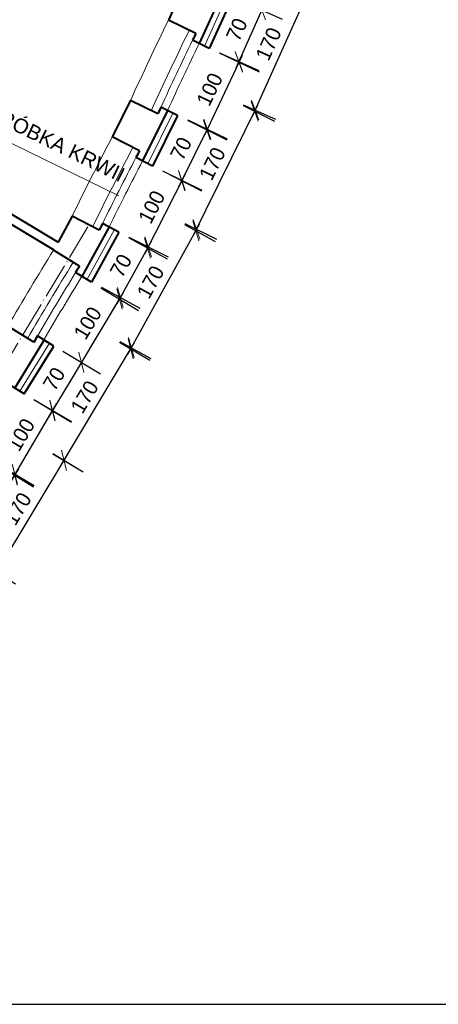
# Model space of a CAD drawing. Header units: millimetres. Extents: x -32003 to -19505, y 17931 to 29358.
# Tile 57 of 92: x -22253 to -21688, y 17931 to 19260. Entities that reach past the tile are written whole.
import ezdxf

# ---------------------------------------------------------------- set-up
doc = ezdxf.new("R2010")
doc.units = ezdxf.units.MM
doc.header["$PDMODE"] = 3
doc.linetypes.add('ACAD_ISO03W100', pattern=[30, 12, -18])
doc.linetypes.add('ACAD_ISO04W100', pattern=[30.5, 24, -3, 0.5, -3])
for name, color, linetype, lineweight in [('_wymiary', 1, 'Continuous', 9), ('opisy drzwi', 40, 'Continuous', 13), ('opisy pom', 3, 'Continuous', 18), ('symetria', 7, 'ACAD_ISO03W100', 5), ('SZRAF', 51, 'Continuous', 9), ('ściana', 4, 'Continuous', 40)]:
    doc.layers.add(name, color=color, linetype=linetype, lineweight=lineweight)
doc.styles.add('SYSTEM', font='TXT')
doc.linetypes.add('BATTING', pattern='A,0.0001,-0.1,[134,ltypeshp.shx,S=0.1,R=0,X=-0.1,Y=0],-0.2,[134,ltypeshp.shx,S=0.1,R=180,X=0.1,Y=0],-0.1', length=0.4001)
doc.dimstyles.new('Jacek2', dxfattribs={"dimscale": 2, "dimtxt": 10, "dimasz": 10, "dimexe": 15, "dimexo": 15, "dimgap": 5, "dimtad": 1, "dimdec": 0, "dimrnd": 0.5, "dimzin": 0, "dimdsep": 46, "dimtxsty": 'Standard', "dimblk": 'OBLIQUE', "dimcen": 0, "dimdle": 5, "dimadec": 1, "dimazin": 0, "dimtfac": 1, "dimtdec": 0, "dimtofl": 0, "dimtmove": 0, "dimatfit": 3, "dimfxl": 0, "dimtolj": 1, "dimtzin": 0, "dimarcsym": 0})

# ---------------------------------------------------------------- blocks, each defined once
blk = doc.blocks.new('_OBLIQUE')
at = {"color": 0, "linetype": 'ByBlock'}
blk.add_line((-0.5, -0.5), (0.5, 0.5), dxfattribs=at)
blk = doc.blocks.new('*D1102')
at = {"layer": '_wymiary', "color": 0, "lineweight": -2}
for p, q in [((-21921.6, 19282.2), (-21961.1, 19194.7)), ((-21951.7, 19284.8), (-21898.4, 19260.7)), ((-21983, 19215.5), (-21929.7, 19191.4))]:
    blk.add_line(p, q, dxfattribs=at)
at = {"layer": 'Defpoints', "color": 0}
for p in [(-21979, 19297.2), (-22010.3, 19227.9), (-21957, 19203.8)]:
    blk.add_point(p, dxfattribs=at)
at = {"layer": '_wymiary', "color": 0, "lineweight": -2, "xscale": 20, "yscale": 20, "zscale": 20}
for p, rotation in [((-21925.7, 19273.1), 65.66961671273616), ((-21957, 19203.8), 245.6696167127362)]:
    blk.add_blockref('_OBLIQUE', p, dxfattribs=dict(at, rotation=rotation))
at = {"layer": '_wymiary', "color": 0, "insert": (-21959.6, 19246.7), "char_height": 20, "attachment_point": 5, "rotation": 65.6696}
blk.add_mtext('\\A1;70', dxfattribs=at)
blk = doc.blocks.new('*D1103')
at = {"layer": '_wymiary', "color": 0, "lineweight": -2}
for p, q in [((-21952.5, 19211.6), (-22003.8, 19103.1)), ((-21983.2, 19215.1), (-21929.6, 19189.7)), ((-22025.9, 19124.7), (-21972.4, 19099.4))]:
    blk.add_line(p, q, dxfattribs=at)
at = {"layer": 'Defpoints', "color": 0}
for p in [(-22010.3, 19227.9), (-22053.1, 19137.5), (-21999.5, 19112.2)]:
    blk.add_point(p, dxfattribs=at)
at = {"layer": '_wymiary', "color": 0, "lineweight": -2, "xscale": 20, "yscale": 20, "zscale": 20}
for p, rotation in [((-21956.8, 19202.6), 64.68571155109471), ((-21999.5, 19112.2), 244.6857115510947)]:
    blk.add_blockref('_OBLIQUE', p, dxfattribs=dict(at, rotation=rotation))
at = {"layer": '_wymiary', "color": 0, "insert": (-21996.2, 19165.9), "char_height": 20, "attachment_point": 5, "rotation": 64.6857}
blk.add_mtext('\\A1;100', dxfattribs=at)
blk = doc.blocks.new('*D1104')
at = {"layer": '_wymiary', "color": 0, "lineweight": -2}
for p, q in [((-21995.6, 19120.2), (-22038.2, 19034.1)), ((-22026.2, 19124.2), (-21973.1, 19097.9)), ((-22059.9, 19056.1), (-22006.9, 19029.8))]:
    blk.add_line(p, q, dxfattribs=at)
at = {"layer": 'Defpoints', "color": 0}
for p in [(-22053.1, 19137.5), (-22086.8, 19069.4), (-22033.7, 19043.1)]:
    blk.add_point(p, dxfattribs=at)
at = {"layer": '_wymiary', "color": 0, "lineweight": -2, "xscale": 20, "yscale": 20, "zscale": 20}
for p, rotation in [((-22000, 19111.2), 63.650339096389), ((-22033.7, 19043.1), 243.650339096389)]:
    blk.add_blockref('_OBLIQUE', p, dxfattribs=dict(at, rotation=rotation))
at = {"layer": '_wymiary', "color": 0, "insert": (-22034.8, 19086), "char_height": 20, "attachment_point": 5, "rotation": 63.6503}
blk.add_mtext('\\A1;70', dxfattribs=at)
blk = doc.blocks.new('*D1105')
at = {"layer": '_wymiary', "color": 0, "lineweight": -2}
for p, q in [((-22029.5, 19051.5), (-22083.7, 18944.5)), ((-22060, 19055.8), (-22007.2, 19029.1)), ((-22105.2, 18966.6), (-22052.4, 18939.9))]:
    blk.add_line(p, q, dxfattribs=at)
at = {"layer": 'Defpoints', "color": 0}
for p in [(-22086.8, 19069.4), (-22132, 18980.2), (-22079.2, 18953.4)]:
    blk.add_point(p, dxfattribs=at)
at = {"layer": '_wymiary', "color": 0, "lineweight": -2, "xscale": 20, "yscale": 20, "zscale": 20}
for p, rotation in [((-22034, 19042.6), 63.12477138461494), ((-22079.2, 18953.4), 243.124771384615)]:
    blk.add_blockref('_OBLIQUE', p, dxfattribs=dict(at, rotation=rotation))
at = {"layer": '_wymiary', "color": 0, "insert": (-22074.4, 19007.1), "char_height": 20, "attachment_point": 5, "rotation": 63.1248}
blk.add_mtext('\\A1;100', dxfattribs=at)
blk = doc.blocks.new('*D1106')
at = {"layer": '_wymiary', "color": 0, "lineweight": -2}
for p, q in [((-22075.3, 18960.5), (-22121.6, 18876.3)), ((-22105.7, 18965.8), (-22053.8, 18937.3)), ((-22142.3, 18899.1), (-22090.5, 18870.6))]:
    blk.add_line(p, q, dxfattribs=at)
at = {"layer": 'Defpoints', "color": 0}
for p in [(-22132, 18980.2), (-22168.6, 18913.5), (-22116.8, 18885)]:
    blk.add_point(p, dxfattribs=at)
at = {"layer": '_wymiary', "color": 0, "lineweight": -2, "xscale": 20, "yscale": 20, "zscale": 20}
for p, rotation in [((-22080.1, 18951.7), 61.21060228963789), ((-22116.8, 18885), 241.2106022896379)]:
    blk.add_blockref('_OBLIQUE', p, dxfattribs=dict(at, rotation=rotation))
at = {"layer": '_wymiary', "color": 0, "insert": (-22116, 18928), "char_height": 20, "attachment_point": 5, "rotation": 61.2106}
blk.add_mtext('\\A1;70', dxfattribs=at)
blk = doc.blocks.new('*D1107')
at = {"layer": '_wymiary', "color": 0, "lineweight": -2}
for p, q in [((-22112.8, 18891.7), (-22174.6, 18788.8)), ((-22142.9, 18898.1), (-22092.2, 18867.6)), ((-22194.4, 18812.4), (-22143.7, 18781.9))]:
    blk.add_line(p, q, dxfattribs=at)
at = {"layer": 'Defpoints', "color": 0}
for p in [(-22168.6, 18913.5), (-22220.1, 18827.8), (-22169.4, 18797.4)]:
    blk.add_point(p, dxfattribs=at)
at = {"layer": '_wymiary', "color": 0, "lineweight": -2, "xscale": 20, "yscale": 20, "zscale": 20}
for p, rotation in [((-22117.9, 18883.1), 59.00000000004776), ((-22169.4, 18797.4), 239.0000000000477)]:
    blk.add_blockref('_OBLIQUE', p, dxfattribs=dict(at, rotation=rotation))
at = {"layer": '_wymiary', "color": 0, "insert": (-22160.8, 18850.5), "char_height": 20, "attachment_point": 5, "rotation": 59}
blk.add_mtext('\\A1;100', dxfattribs=at)
blk = doc.blocks.new('*D1108')
at = {"layer": '_wymiary', "color": 0, "lineweight": -2}
for p, q in [((-22194.4, 18812.4), (-22143.7, 18781.9)), ((-22164.3, 18806), (-22213.7, 18723.6)), ((-22233.6, 18747.2), (-22182.9, 18716.8))]:
    blk.add_line(p, q, dxfattribs=at)
at = {"layer": 'Defpoints', "color": 0}
for p in [(-22220.1, 18827.8), (-22259.3, 18762.7), (-22208.6, 18732.2)]:
    blk.add_point(p, dxfattribs=at)
at = {"layer": '_wymiary', "color": 0, "lineweight": -2, "xscale": 20, "yscale": 20, "zscale": 20}
for p, rotation in [((-22169.4, 18797.4), 58.99999999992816), ((-22208.6, 18732.2), 238.9999999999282)]:
    blk.add_blockref('_OBLIQUE', p, dxfattribs=dict(at, rotation=rotation))
at = {"layer": '_wymiary', "color": 0, "insert": (-22206.2, 18775.1), "char_height": 20, "attachment_point": 5, "rotation": 59}
blk.add_mtext('\\A1;70', dxfattribs=at)
blk = doc.blocks.new('*D1109')
at = {"layer": '_wymiary', "color": 0, "lineweight": -2}
for p, q in [((-22233.4, 18747.5), (-22182.5, 18717.5)), ((-22203.2, 18741.3), (-22264.1, 18637.9)), ((-22284.2, 18661.3), (-22233.2, 18631.3))]:
    blk.add_line(p, q, dxfattribs=at)
at = {"layer": 'Defpoints', "color": 0}
for p in [(-22259.3, 18762.7), (-22310, 18676.5), (-22259.1, 18646.5)]:
    blk.add_point(p, dxfattribs=at)
at = {"layer": '_wymiary', "color": 0, "lineweight": -2, "xscale": 20, "yscale": 20, "zscale": 20}
for p, rotation in [((-22208.3, 18732.7), 59.51051967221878), ((-22259.1, 18646.5), 239.5105196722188)]:
    blk.add_blockref('_OBLIQUE', p, dxfattribs=dict(at, rotation=rotation))
at = {"layer": '_wymiary', "color": 0, "insert": (-22250.9, 18699.7), "char_height": 20, "attachment_point": 5, "rotation": 59.5105}
blk.add_mtext('\\A1;100', dxfattribs=at)
blk = doc.blocks.new('*D1110')
at = {"layer": '_wymiary', "color": 0, "lineweight": -2}
for p, q in [((-22254.1, 18653.8), (-22304.5, 18572)), ((-22284.5, 18660.8), (-22233.8, 18629.5)), ((-22324.4, 18596.1), (-22273.7, 18564.8))]:
    blk.add_line(p, q, dxfattribs=at)
at = {"layer": 'Defpoints', "color": 0}
for p in [(-22310, 18676.5), (-22349.9, 18611.8), (-22299.2, 18580.5)]:
    blk.add_point(p, dxfattribs=at)
at = {"layer": '_wymiary', "color": 0, "lineweight": -2, "xscale": 20, "yscale": 20, "zscale": 20}
for p, rotation in [((-22259.3, 18645.2), 58.32902363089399), ((-22299.2, 18580.5), 238.329023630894)]:
    blk.add_blockref('_OBLIQUE', p, dxfattribs=dict(at, rotation=rotation))
at = {"layer": '_wymiary', "color": 0, "insert": (-22296.3, 18623.4), "char_height": 20, "attachment_point": 5, "rotation": 58.329}
blk.add_mtext('\\A1;70', dxfattribs=at)
blk = doc.blocks.new('*D849')
at = {"layer": '_wymiary', "color": 0, "lineweight": -2}
for p, q in [((-22289, 18505.2), (-22187.7, 18673.6)), ((-22208, 18674.1), (-22167.1, 18649.6)), ((-22298.9, 18522.8), (-22258.1, 18498.3))]:
    blk.add_line(p, q, dxfattribs=at)
at = {"layer": 'Defpoints', "color": 0}
for p in [(-22233.7, 18689.6), (-22192.9, 18665), (-22324.6, 18538.3)]:
    blk.add_point(p, dxfattribs=at)
at = {"layer": '_wymiary', "color": 0, "lineweight": -2, "xscale": 20, "yscale": 20, "zscale": 20}
for p, rotation in [((-22192.9, 18665), 58.99051038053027), ((-22283.8, 18513.8), 238.9905103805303)]:
    blk.add_blockref('_OBLIQUE', p, dxfattribs=dict(at, rotation=rotation))
at = {"layer": '_wymiary', "color": 0, "insert": (-22255.5, 18599.7), "char_height": 20, "attachment_point": 5, "rotation": 58.9905}
blk.add_mtext('\\A1;170', dxfattribs=at)
blk = doc.blocks.new('*D850')
at = {"layer": '_wymiary', "color": 0, "lineweight": -2}
for p, q in [((-22197.9, 18656.6), (-22097.7, 18824.4)), ((-22117.9, 18824.8), (-22077, 18800.4)), ((-22207.9, 18674.2), (-22167, 18649.8))]:
    blk.add_line(p, q, dxfattribs=at)
at = {"layer": 'Defpoints', "color": 0}
for p in [(-22143.7, 18840.2), (-22102.8, 18815.8), (-22233.7, 18689.6)]:
    blk.add_point(p, dxfattribs=at)
at = {"layer": '_wymiary', "color": 0, "lineweight": -2, "xscale": 20, "yscale": 20, "zscale": 20}
for p, rotation in [((-22102.8, 18815.8), 59.14392288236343), ((-22192.8, 18665.2), 239.1439228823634)]:
    blk.add_blockref('_OBLIQUE', p, dxfattribs=dict(at, rotation=rotation))
at = {"layer": '_wymiary', "color": 0, "insert": (-22165, 18750.7), "char_height": 20, "attachment_point": 5, "rotation": 59.1439}
blk.add_mtext('\\A1;170', dxfattribs=at)
blk = doc.blocks.new('*D851')
at = {"layer": '_wymiary', "color": 0, "lineweight": -2}
for p, q in [((-22106.8, 18808.5), (-22010.1, 18983.8)), ((-22030.3, 18983.5), (-21988.6, 18960.5)), ((-22117.4, 18825.7), (-22075.7, 18802.7))]:
    blk.add_line(p, q, dxfattribs=at)
at = {"layer": 'Defpoints', "color": 0}
for p in [(-22056.6, 18998), (-22014.9, 18975), (-22143.7, 18840.2)]:
    blk.add_point(p, dxfattribs=at)
at = {"layer": '_wymiary', "color": 0, "lineweight": -2, "xscale": 20, "yscale": 20, "zscale": 20}
for p, rotation in [((-22014.9, 18975), 61.10044825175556), ((-22102, 18817.2), 241.1004482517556)]:
    blk.add_blockref('_OBLIQUE', p, dxfattribs=dict(at, rotation=rotation))
at = {"layer": '_wymiary', "color": 0, "insert": (-22076, 18905.8), "char_height": 20, "attachment_point": 5, "rotation": 61.1004}
blk.add_mtext('\\A1;170', dxfattribs=at)
blk = doc.blocks.new('*D852')
at = {"layer": '_wymiary', "color": 0, "lineweight": -2}
for p, q in [((-22018.3, 18968.1), (-21931.1, 19145.3)), ((-21951.2, 19144.1), (-21908.6, 19123.1)), ((-22029.7, 18984.8), (-21987, 18963.8))]:
    blk.add_line(p, q, dxfattribs=at)
at = {"layer": 'Defpoints', "color": 0}
for p in [(-21978.1, 19157.4), (-21935.5, 19136.4), (-22056.6, 18998)]:
    blk.add_point(p, dxfattribs=at)
at = {"layer": '_wymiary', "color": 0, "lineweight": -2, "xscale": 20, "yscale": 20, "zscale": 20}
for p, rotation in [((-21935.5, 19136.4), 63.79221157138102), ((-22013.9, 18977), 243.792211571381)]:
    blk.add_blockref('_OBLIQUE', p, dxfattribs=dict(at, rotation=rotation))
at = {"layer": '_wymiary', "color": 0, "insert": (-21992.6, 19065.5), "char_height": 20, "attachment_point": 5, "rotation": 63.7922}
blk.add_mtext('\\A1;170', dxfattribs=at)
blk = doc.blocks.new('*D853')
at = {"layer": '_wymiary', "color": 0, "lineweight": -2}
for p, q in [((-21938.9, 19128.8), (-21858, 19309.4)), ((-21878.1, 19307.5), (-21834.7, 19288)), ((-21950.8, 19145.1), (-21907.4, 19125.7))]:
    blk.add_line(p, q, dxfattribs=at)
at = {"layer": 'Defpoints', "color": 0}
for p in [(-21905.4, 19319.7), (-21862.1, 19300.3), (-21978.1, 19157.4)]:
    blk.add_point(p, dxfattribs=at)
at = {"layer": '_wymiary', "color": 0, "lineweight": -2, "xscale": 20, "yscale": 20, "zscale": 20}
for p, rotation in [((-21862.1, 19300.3), 65.87394321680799), ((-21934.8, 19138), 245.873943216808)]:
    blk.add_blockref('_OBLIQUE', p, dxfattribs=dict(at, rotation=rotation))
at = {"layer": '_wymiary', "color": 0, "insert": (-21916.7, 19227.3), "char_height": 20, "attachment_point": 5, "rotation": 65.8739}
blk.add_mtext('\\A1;170', dxfattribs=at)

msp = doc.modelspace()

# ---------------------------------------------------------------- linework, layer by layer
msp.add_lwpolyline([(-32003.2, 29357.5), (-19505.5, 29357.5), (-19505.5, 17930.8), (-32003.2, 17930.8)], close=True)
at = {"layer": 'opisy drzwi'}
for centre, radius, start, end in [((-17759.1, 17161.7), 4777.9, 153.9589, 155.3981), ((-17757.9, 17161.2), 4748, 153.9589, 155.4069), ((-17757.9, 17161.2), 4738, 154.0799, 155.2915), ((-17757.9, 17161.2), 4728, 154.0799, 155.2915), ((-17893.5, 16888.2), 4777.9, 152.398, 153.8372), ((-17892.3, 16887.6), 4748, 152.398, 153.8459), ((-17892.3, 16887.6), 4738, 152.519, 153.7306), ((-17892.3, 16887.6), 4728, 152.519, 153.7306), ((-18143, 16436.4), 4777.9, 148.2732, 149.7124), ((-18141.9, 16435.7), 4748, 148.2732, 149.7211), ((-18141.9, 16435.7), 4738, 148.3942, 149.6058), ((-18141.9, 16435.7), 4728, 148.3942, 149.6058)]:
    msp.add_arc(centre, radius, start, end, dxfattribs=at)
at = {"layer": 'opisy pom'}
msp.add_line((-22418.6, 19168.5), (-22118.6, 19022.2), dxfattribs=at)
at = {"layer": 'symetria', "linetype": 'ACAD_ISO04W100', "ltscale": 2}
msp.add_line((-22160.8, 18980.2), (-22741.1, 18014.4), dxfattribs=at)
at = {"layer": 'SZRAF', "linetype": 'BATTING', "ltscale": 14}
for p, q in [((-21971.7, 19293.9), (-22003.2, 19224.2)), ((-22045.8, 19134), (-22079.8, 19065.6)), ((-22124.8, 18976.6), (-22162, 18909)), ((-22252.5, 18758.5), (-22212.6, 18823.2))]:
    msp.add_line(p, q, dxfattribs=at)
at = {"layer": 'ściana'}
for p, q in [((-22029.6, 19308.9), (-22052, 19259.3)), ((-21979, 19297.2), (-22010.3, 19227.9)), ((-21965.3, 19291), (-21996.8, 19221.3)), ((-22014.9, 19241.3), (-22052, 19259.3)), ((-21996.8, 19221.3), (-22019.3, 19232.3)), ((-22103.3, 19150.8), (-22127.6, 19101.9)), ((-22066.2, 19132.8), (-22103.3, 19150.8)), ((-22039.6, 19130.9), (-22062.1, 19141.9)), ((-22053.1, 19137.5), (-22086.8, 19069.4)), ((-22039.6, 19130.9), (-22073.5, 19062.5)), ((-22460.7, 19116), (-22200.5, 18959.6)), ((-22466.4, 19105.3), (-22206.6, 18949.3)), ((-22091, 19082.9), (-22127.6, 19101.9)), ((-22073.5, 19062.5), (-22095.7, 19074)), ((-22181.9, 18994.9), (-22200.5, 18959.6)), ((-22145.3, 18975.9), (-22181.9, 18994.9)), ((-22118.7, 18973.3), (-22140.9, 18984.8)), ((-22132, 18980.2), (-22168.6, 18913.5)), ((-22118.7, 18973.3), (-22155.9, 18905.7)), ((-22171.9, 18927.3), (-22207, 18948.9)), ((-22155.9, 18905.7), (-22177.1, 18918.8)), ((-22233.7, 18824.5), (-22268.8, 18846.1)), ((-22259.3, 18762.7), (-22219.4, 18827.4)), ((-22206.6, 18819.5), (-22228.6, 18833.1)), ((-22246.5, 18754.8), (-22206.6, 18819.5)), ((-22246.5, 18754.8), (-22267.8, 18767.9))]:
    msp.add_line(p, q, dxfattribs=at)
for centre, start, end in [((-17757.9, 17161.2), 153.9588, 154.0798), ((-17757.9, 17161.2), 155.2888, 155.4098), ((-17892.3, 16887.6), 152.3979, 152.5188), ((-17892.3, 16887.6), 153.7279, 153.8489), ((-18141.9, 16435.7), 148.2731, 148.394), ((-18141.9, 16435.7), 149.6031, 149.7241)]:
    msp.add_arc(centre, 4738, start, end, dxfattribs=at)

# ---------------------------------------------------------------- texts
at = {"layer": 'opisy pom', "insert": (-22310.1, 19156.4), "char_height": 19.8, "attachment_point": 1, "rotation": 333.9977, "style": 'SYSTEM'}
msp.add_mtext('{\\fArial|b0|i0|c238|p34;OBRÓBKA KRWII}', dxfattribs=at)

# ---------------------------------------------------------------- dimensions: what is measured, and where the dimension line sits
at = {"layer": '_wymiary'}
for p1, p2, distance, text, picture, middle in [((-21978.1, 19157.4), (-21905.4, 19319.7), -47.5, '170', '*D853', (-21916.7, 19227.3)), ((-21979, 19297.2), (-22010.3, 19227.9), 58.5, '70', '*D1102', (-21959.6, 19246.7)), ((-22056.6, 18998), (-21978.1, 19157.4), -47.6, '170', '*D852', (-21992.6, 19065.5)), ((-22053.1, 19137.5), (-22086.8, 19069.4), 59.2, '70', '*D1104', (-22034.8, 19086)), ((-22143.7, 18840.2), (-22056.6, 18998), -47.6, '170', '*D851', (-22076, 18905.8)), ((-22132, 18980.2), (-22168.6, 18913.5), 59.2, '70', '*D1106', (-22116, 18928)), ((-22233.7, 18689.6), (-22143.7, 18840.2), -47.6, '170', '*D850', (-22165, 18750.7)), ((-22220.1, 18827.8), (-22259.3, 18762.7), 59.1, '70', '*D1108', (-22206.2, 18775.1)), ((-22324.6, 18538.3), (-22233.7, 18689.6), -47.6, '170', '*D849', (-22255.5, 18599.7)), ((-22310, 18676.5), (-22349.9, 18611.8), 59.6, '70', '*D1110', (-22296.3, 18623.4))]:
    dim = msp.add_aligned_dim(p1=p1, p2=p2, distance=distance, text=text, dimstyle='Jacek2', dxfattribs=at)
    dim.commit()
    dim.dimension.update_dxf_attribs({"geometry": picture, "text_midpoint": middle})
for p1, p2, distance, picture, middle in [((-22010.3, 19227.9), (-22053.1, 19137.5), 59.2, '*D1103', (-21996.2, 19165.9)), ((-22086.8, 19069.4), (-22132, 18980.2), 59.2, '*D1105', (-22074.4, 19007.1)), ((-22168.6, 18913.5), (-22220.1, 18827.8), 59.1, '*D1107', (-22160.8, 18850.5)), ((-22259.3, 18762.7), (-22310, 18676.5), 59.1, '*D1109', (-22250.9, 18699.7))]:
    dim = msp.add_aligned_dim(p1=p1, p2=p2, distance=distance, dimstyle='Jacek2', dxfattribs=at)
    dim.commit()
    dim.dimension.update_dxf_attribs({"geometry": picture, "text_midpoint": middle})

doc.saveas('drawing.dxf')
